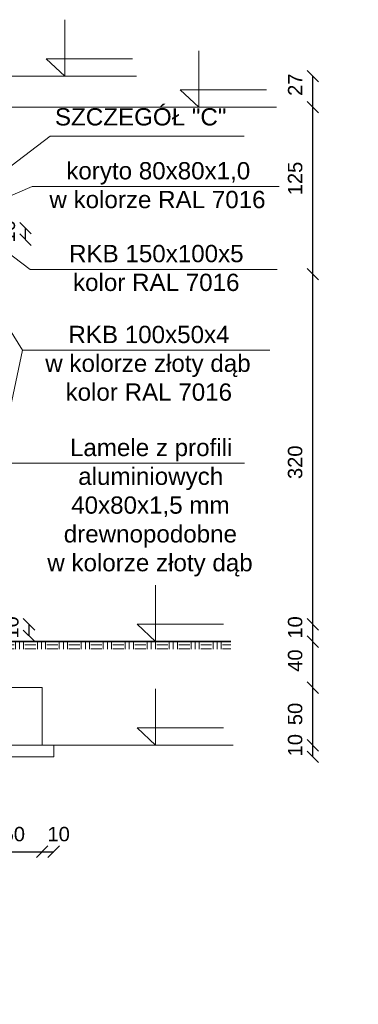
# Model space of a CAD drawing. Header units: millimetres. Extents: x 6197 to 108098, y 4257 to 29730.
# Tile 135 of 148: x 53705 to 54292, y 10276 to 11986. Entities that reach past the tile are written whole.
import ezdxf

# ---------------------------------------------------------------- set-up
doc = ezdxf.new("R2010")
doc.units = ezdxf.units.MM
doc.layers.add('&_opisy_100', color=51, linetype='Continuous', lineweight=20)
doc.styles.add('Romans', font='romans.shx', dxfattribs={"width": 0.75})
doc.styles.get("Standard").update_dxf_attribs({"font": 'arial.ttf'})
doc.dimstyles.new('ISO-25', dxfattribs={"dimtxt": 2.5, "dimasz": 2.5, "dimexe": 1.25, "dimexo": 0.625, "dimtad": 1, "dimtxsty": 'Standard', "dimcen": 2.5, "dimadec": 0, "dimazin": 0, "dimtfac": 1, "dimtmove": 0, "dimatfit": 3, "dimfxl": 1, "dimarcsym": 0})

# ---------------------------------------------------------------- blocks, each defined once
blk = doc.blocks.new('_Oblique')
at = {"color": 0, "linetype": 'ByBlock', "lineweight": -2}
blk.add_line((-0.5, -0.5), (0.5, 0.5), dxfattribs=at)
blk = doc.blocks.new('*D1480')
at = {"color": 0, "lineweight": -2, "transparency": 16777216}
blk.add_line((54213.4, 10705.6), (54213.4, 10725.6), dxfattribs=at)
at = {"layer": 'Defpoints', "color": 0, "transparency": 16777216}
for p in [(53763.8, 10725.6), (54213.4, 10725.6), (53763.8, 10705.6)]:
    blk.add_point(p, dxfattribs=at)
at = {"color": 0, "lineweight": -2, "transparency": 16777216, "xscale": 20, "yscale": 20, "zscale": 20}
for p, rotation in [((54213.4, 10725.6), 90), ((54213.4, 10705.6), 270)]:
    blk.add_blockref('_Oblique', p, dxfattribs=dict(at, rotation=rotation))
at = {"color": 0, "lineweight": 20, "transparency": 16777216, "insert": (54182.8, 10725.7), "char_height": 25, "attachment_point": 5, "rotation": 90}
blk.add_mtext('10', dxfattribs=at)
blk = doc.blocks.new('*D1481')
at = {"color": 0, "lineweight": -2, "transparency": 16777216}
blk.add_line((54213.4, 10725.6), (54213.4, 10825.6), dxfattribs=at)
at = {"layer": 'Defpoints', "color": 0, "transparency": 16777216}
for p in [(53743.8, 10825.6), (54213.4, 10825.6), (53763.8, 10725.6)]:
    blk.add_point(p, dxfattribs=at)
at = {"color": 0, "lineweight": -2, "transparency": 16777216, "xscale": 20, "yscale": 20, "zscale": 20}
for p, rotation in [((54213.4, 10825.6), 90), ((54213.4, 10725.6), 270)]:
    blk.add_blockref('_Oblique', p, dxfattribs=dict(at, rotation=rotation))
at = {"color": 0, "lineweight": 20, "transparency": 16777216, "insert": (54182.8, 10779.9), "char_height": 25, "attachment_point": 5, "rotation": 90}
blk.add_mtext('50', dxfattribs=at)
blk = doc.blocks.new('*D1482')
at = {"color": 0, "lineweight": -2, "transparency": 16777216}
blk.add_line((54213.4, 10825.6), (54213.4, 10905.6), dxfattribs=at)
at = {"layer": 'Defpoints', "color": 0, "transparency": 16777216}
for p in [(53743.8, 10905.6), (54213.4, 10905.6), (53743.8, 10825.6)]:
    blk.add_point(p, dxfattribs=at)
at = {"color": 0, "lineweight": -2, "transparency": 16777216, "xscale": 20, "yscale": 20, "zscale": 20}
for p, rotation in [((54213.4, 10905.6), 90), ((54213.4, 10825.6), 270)]:
    blk.add_blockref('_Oblique', p, dxfattribs=dict(at, rotation=rotation))
at = {"color": 0, "lineweight": 20, "transparency": 16777216, "insert": (54182.8, 10872.6), "char_height": 25, "attachment_point": 5, "rotation": 90}
blk.add_mtext('40', dxfattribs=at)
blk = doc.blocks.new('*D1483')
at = {"color": 0, "lineweight": -2, "transparency": 16777216}
blk.add_line((54213.4, 10905.6), (54213.4, 10935.6), dxfattribs=at)
at = {"layer": 'Defpoints', "color": 0, "transparency": 16777216}
for p in [(53637.8, 10935.6), (54213.4, 10935.6), (53743.8, 10905.6)]:
    blk.add_point(p, dxfattribs=at)
at = {"color": 0, "lineweight": -2, "transparency": 16777216, "xscale": 20, "yscale": 20, "zscale": 20}
for p, rotation in [((54213.4, 10935.6), 90), ((54213.4, 10905.6), 270)]:
    blk.add_blockref('_Oblique', p, dxfattribs=dict(at, rotation=rotation))
at = {"color": 0, "lineweight": 20, "transparency": 16777216, "insert": (54182.8, 10930.2), "char_height": 25, "attachment_point": 5, "rotation": 90}
blk.add_mtext('10', dxfattribs=at)
blk = doc.blocks.new('*D1484')
at = {"color": 0, "lineweight": -2, "transparency": 16777216}
blk.add_line((54213.4, 10935.6), (54213.4, 11543.6), dxfattribs=at)
at = {"layer": 'Defpoints', "color": 0, "transparency": 16777216}
for p in [(53627.8, 11543.6), (54213.4, 11543.6), (53637.8, 10935.6)]:
    blk.add_point(p, dxfattribs=at)
at = {"color": 0, "lineweight": -2, "transparency": 16777216, "xscale": 20, "yscale": 20, "zscale": 20}
for p, rotation in [((54213.4, 11543.6), 90), ((54213.4, 10935.6), 270)]:
    blk.add_blockref('_Oblique', p, dxfattribs=dict(at, rotation=rotation))
at = {"color": 0, "lineweight": 20, "transparency": 16777216, "insert": (54182.8, 11217), "char_height": 25, "attachment_point": 5, "rotation": 90}
blk.add_mtext('320', dxfattribs=at)
blk = doc.blocks.new('*D1485')
at = {"color": 0, "lineweight": -2, "transparency": 16777216}
blk.add_line((54213.4, 11543.6), (54213.4, 11833.6), dxfattribs=at)
at = {"layer": 'Defpoints', "color": 0, "transparency": 16777216}
for p in [(53193.8, 11833.6), (54213.4, 11833.6), (53637.8, 11543.6)]:
    blk.add_point(p, dxfattribs=at)
at = {"color": 0, "lineweight": -2, "transparency": 16777216, "xscale": 20, "yscale": 20, "zscale": 20}
for p, rotation in [((54213.4, 11833.6), 90), ((54213.4, 11543.6), 270)]:
    blk.add_blockref('_Oblique', p, dxfattribs=dict(at, rotation=rotation))
at = {"color": 0, "lineweight": 20, "transparency": 16777216, "insert": (54182.8, 11709.8), "char_height": 25, "attachment_point": 5, "rotation": 90}
blk.add_mtext('125', dxfattribs=at)
blk = doc.blocks.new('*D1486')
at = {"color": 0, "lineweight": -2, "transparency": 16777216}
blk.add_line((54213.4, 11833.6), (54213.4, 11887.6), dxfattribs=at)
at = {"layer": 'Defpoints', "color": 0, "transparency": 16777216}
for p in [(53193.8, 11887.6), (54213.4, 11887.6), (53637.8, 11833.6)]:
    blk.add_point(p, dxfattribs=at)
at = {"color": 0, "lineweight": -2, "transparency": 16777216, "xscale": 20, "yscale": 20, "zscale": 20}
for p, rotation in [((54213.4, 11887.6), 90), ((54213.4, 11833.6), 270)]:
    blk.add_blockref('_Oblique', p, dxfattribs=dict(at, rotation=rotation))
at = {"color": 0, "lineweight": 20, "transparency": 16777216, "insert": (54182.8, 11872.7), "char_height": 25, "attachment_point": 5, "rotation": 90}
blk.add_mtext('27', dxfattribs=at)
blk = doc.blocks.new('*D1487')
at = {"color": 0, "lineweight": -2, "transparency": 16777216}
blk.add_line((53721, 10915.6), (53721, 10935.6), dxfattribs=at)
at = {"layer": 'Defpoints', "color": 0, "transparency": 16777216}
for p in [(53637.8, 10935.6), (53721, 10935.6), (53643.8, 10915.6)]:
    blk.add_point(p, dxfattribs=at)
at = {"color": 0, "lineweight": -2, "transparency": 16777216, "xscale": 20, "yscale": 20, "zscale": 20}
for p, rotation in [((53721, 10935.6), 90), ((53721, 10915.6), 270)]:
    blk.add_blockref('_Oblique', p, dxfattribs=dict(at, rotation=rotation))
at = {"color": 0, "lineweight": 20, "transparency": 16777216, "insert": (53690.4, 10930.2), "char_height": 25, "attachment_point": 5, "rotation": 90}
blk.add_mtext('10', dxfattribs=at)
blk = doc.blocks.new('*D1488')
at = {"color": 0, "lineweight": -2, "transparency": 16777216}
blk.add_line((53715, 11603.6), (53715, 11623.6), dxfattribs=at)
at = {"layer": 'Defpoints', "color": 0, "transparency": 16777216}
for p in [(53631.8, 11623.6), (53715, 11623.6), (53637.8, 11603.6)]:
    blk.add_point(p, dxfattribs=at)
at = {"color": 0, "lineweight": -2, "transparency": 16777216, "xscale": 20, "yscale": 20, "zscale": 20}
for p, rotation in [((53715, 11623.6), 90), ((53715, 11603.6), 270)]:
    blk.add_blockref('_Oblique', p, dxfattribs=dict(at, rotation=rotation))
at = {"color": 0, "lineweight": 20, "transparency": 16777216, "insert": (53684.4, 11618.2), "char_height": 25, "attachment_point": 5, "rotation": 90}
blk.add_mtext('10', dxfattribs=at)
blk = doc.blocks.new('*D1500')
at = {"color": 0, "lineweight": -2, "transparency": 16777216}
blk.add_line((53643.8, 10540.7), (53743.8, 10540.7), dxfattribs=at)
at = {"layer": 'Defpoints', "color": 0, "transparency": 16777216}
for p in [(53643.8, 10825.6), (53743.8, 10825.6), (53743.8, 10540.7)]:
    blk.add_point(p, dxfattribs=at)
at = {"color": 0, "lineweight": -2, "transparency": 16777216, "xscale": 20, "yscale": 20, "zscale": 20, "rotation": 180}
blk.add_blockref('_Oblique', (53643.8, 10540.7), dxfattribs=at)
at = {"color": 0, "lineweight": -2, "transparency": 16777216, "xscale": 20, "yscale": 20, "zscale": 20}
blk.add_blockref('_Oblique', (53743.8, 10540.7), dxfattribs=at)
at = {"color": 0, "lineweight": 20, "transparency": 16777216, "insert": (53694.6, 10571.2), "char_height": 25, "width": 33.51, "attachment_point": 5}
blk.add_mtext('50', dxfattribs=at)
blk = doc.blocks.new('*D1501')
at = {"color": 0, "lineweight": -2, "transparency": 16777216}
blk.add_line((53743.8, 10540.7), (53763.8, 10540.7), dxfattribs=at)
at = {"layer": 'Defpoints', "color": 0, "transparency": 16777216}
for p in [(53743.8, 10725.6), (53763.8, 10725.6), (53763.8, 10540.7)]:
    blk.add_point(p, dxfattribs=at)
at = {"color": 0, "lineweight": -2, "transparency": 16777216, "xscale": 20, "yscale": 20, "zscale": 20, "rotation": 180}
blk.add_blockref('_Oblique', (53743.8, 10540.7), dxfattribs=at)
at = {"color": 0, "lineweight": -2, "transparency": 16777216, "xscale": 20, "yscale": 20, "zscale": 20}
blk.add_blockref('_Oblique', (53763.8, 10540.7), dxfattribs=at)
at = {"color": 0, "lineweight": 20, "transparency": 16777216, "insert": (53772.4, 10571.2), "char_height": 25, "width": 33.51, "attachment_point": 5}
blk.add_mtext('10', dxfattribs=at)

msp = doc.modelspace()

# ---------------------------------------------------------------- hatches: boundary and pattern name
at = {"lineweight": 0}
h = msp.add_hatch(dxfattribs=at)
h.set_pattern_fill('EARTH', color=256, scale=3)
h.set_pattern_definition([(0, (40645.704, 5520.82), (19.05, 19.05), [19.05, -19.05]), (0, (40645.704, 5527.963), (19.05, 19.05), [19.05, -19.05]), (0, (40645.704, 5535.107), (19.05, 19.05), [19.05, -19.05]), (90, (40648.085, 5537.488), (-19.05, 19.05), [19.05, -19.05]), (90, (40655.229, 5537.488), (-19.05, 19.05), [19.05, -19.05]), (90, (40662.372, 5537.488), (-19.05, 19.05), [19.05, -19.05])])
h.paths.add_polyline_path([(53643.96, 10904.744), (54071.18, 10904.744), (54071.18, 10892.655), (53643.96, 10892.655)])

# ---------------------------------------------------------------- linework, layer by layer
at = {"layer": '&_opisy_100', "color": 0}
for points in [[(53783.015, 11985.574), (53783.015, 11887.58), (53750.888, 11917.646), (53900.63, 11917.646)], [(54015.487, 11931.574), (54015.487, 11833.58), (53983.361, 11863.646), (54133.102, 11863.646)], [(53940.6, 11003.633), (53940.6, 10905.639), (53908.474, 10935.705), (54058.216, 10935.705)], [(53940.6, 10823.633), (53940.6, 10725.639), (53908.474, 10755.705), (54058.216, 10755.705)]]:
    msp.add_lwpolyline(points, dxfattribs=at)
at = {"lineweight": 20}
for p, q in [((53658.784, 11887.58), (53907.245, 11887.58)), ((53193.784, 11833.58), (54150.263, 11833.58)), ((53757.472, 11783.43), (53643.784, 11696.612)), ((53757.472, 11783.43), (54094.38, 11783.43)), ((53726.275, 11695.787), (53679.784, 11675.599)), ((53726.275, 11695.787), (54155.183, 11695.787)), ((53722.805, 11551.956), (53627.784, 11623.639)), ((53709.87, 11411.466), (53627.784, 11543.639)), ((53722.805, 11551.956), (54151.713, 11551.956)), ((53709.87, 11411.466), (53627.784, 11025.639)), ((53709.87, 11411.466), (54138.778, 11411.466)), ((53637.784, 11215.215), (54094.575, 11215.215)), ((53643.784, 10825.639), (53743.784, 10825.639)), ((53743.784, 10825.639), (53743.784, 10725.639)), ((52623.784, 10725.639), (53763.784, 10725.639)), ((53743.784, 10725.639), (53763.784, 10725.639)), ((53763.784, 10725.639), (53763.784, 10705.639)), ((53763.784, 10725.639), (54075.046, 10725.639)), ((52623.784, 10705.639), (53763.784, 10705.639))]:
    msp.add_line(p, q, dxfattribs=at)
at = {"lineweight": 35}
msp.add_line((54071.18, 10905.639), (53643.784, 10905.639), dxfattribs=at)

# ---------------------------------------------------------------- texts
at = {"layer": '&_opisy_100', "color": 0, "char_height": 30, "width": 841.27656, "attachment_point": 1, "rotation": 359.999998, "style": 'Romans'}
for s, insert in [('\\A1;\\pi-90,l120,t120;- 0,02', (53053.145, 10999.022)), ('\\A1;\\pi-90,l120,t120;- 0,10', (52320.125, 10989.022))]:
    msp.add_mtext(s, dxfattribs=dict(at, insert=insert))
at = {"char_height": 30, "attachment_point": 1}
for s, width, insert in [('\\pi40.82665,t310.82665;SZCZEGÓŁ "C"', 375.35043, (53725.156, 11831.902)), ('\\pi30.48217,t300.48217;koryto 80x80x1,0\\P\\pi1.16771,t271.16771;w kolorze RAL 7016', 375.35043, (53755.189, 11738.294)), ('\\pi38.71887,t308.71887;RKB 150x100x5\\P\\pi45.58449,t315.58449;kolor RAL 7016', 375.35043, (53751.72, 11594.462)), ('\\A1;\\pi186.76503,t456.76503;rynna Ø 150 mm\\P\\pi86.80937,t356.80937;z blachy o grubości 0,5 mm \\P\\pi245.06653,t515.06653;tytan-cynk', 680.22173, (47790.464, 11544.761)), ('\\pi50.54697,t320.54697;RKB 100x50x4\\P\\pi10.39691,t280.39691;w kolorze złoty dąb \\P\\pi45.58449,t315.58449;kolor RAL 7016', 375.35043, (53738.784, 11453.973)), ('\\pi50.54697,t320.54697;RKB 100x50x4\\P\\pi10.39691,t280.39691;w kolorze złoty dąb \\P\\pi45.58449,t315.58449;kolor RAL 7016', 375.35043, (52133.807, 11388.777)), ('\\pi49.70796,t319.70796;Lamele z profili \\P\\pi64.07358,t334.07358;aluminiowych\\P\\pi51.85666,t321.85666;40x80x1,5 mm \\P\\pi38.9542,t308.9542;drewnopodobne \\P\\pi10.39691,t280.39691;w kolorze złoty dąb', 375.35043, (53742.31, 11257.722)), ('\\pi49.70796,t319.70796;Lamele z profili \\P\\pi64.07358,t334.07358;aluminiowych\\P\\pi51.85666,t321.85666;40x80x1,5 mm \\P\\pi38.9542,t308.9542;drewnopodobne \\P\\pi10.39691,t280.39691;w kolorze złoty dąb', 375.35043, (51929.473, 11170.233)), ('\\A1;\\pi108.91032,t378.91032;projektowany wieniec W1\\P\\pi237.33119,t507.33119;(30x40 cm)', 680.22173, (47007.33, 11066.65)), ('\\A1;\\pi108.91032,t378.91032;projektowany wieniec W1\\P\\pi237.33119,t507.33119;(30x40 cm)', 680.22173, (47007.33, 10463.788))]:
    msp.add_mtext_dynamic_manual_height_columns(s, width=width, gutter_width=12.5, heights=[0], dxfattribs=dict(at, insert=insert))

# ---------------------------------------------------------------- dimensions: what is measured, and where the dimension line sits
at = {"lineweight": 20}
for base, p1, p2, text, picture, middle in [((54213.388, 11887.58), (53637.784, 11833.58), (53193.784, 11887.58), '27', '*D1486', (54182.782, 11872.689)), ((54213.388, 11833.58), (53637.784, 11543.639), (53193.784, 11833.58), '125', '*D1485', (54182.782, 11709.752)), ((53714.968, 11623.639), (53637.784, 11603.639), (53631.784, 11623.639), '10', '*D1488', (53684.363, 11618.216)), ((54213.388, 11543.639), (53637.784, 10935.639), (53627.784, 11543.639), '320', '*D1484', (54182.782, 11217.021)), ((54213.388, 10935.639), (53743.784, 10905.639), (53637.784, 10935.639), '10', '*D1483', (54182.782, 10930.216)), ((53720.968, 10935.639), (53643.784, 10915.639), (53637.784, 10935.639), '10', '*D1487', (53690.363, 10930.216)), ((54213.388, 10905.639), (53743.784, 10825.639), (53743.784, 10905.639), '40', '*D1482', (54182.782, 10872.59)), ((54213.388, 10825.639), (53763.784, 10725.639), (53743.784, 10825.639), '50', '*D1481', (54182.782, 10779.866)), ((54213.388, 10725.639), (53763.784, 10705.639), (53763.784, 10725.639), '10', '*D1480', (54182.782, 10725.726))]:
    dim = msp.add_linear_dim(base=base, p1=p1, p2=p2, angle=90, text=text, dimstyle='ISO-25', override={"dimtxt": 25, "dimasz": 20, "dimblk1": 'Oblique', "dimblk2": 'Oblique', "dimsah": 1, "dimse1": 1, "dimse2": 1, "dimtmove": 2}, dxfattribs=at)
    dim.commit()
    dim.dimension.update_dxf_attribs({"geometry": picture, "text_midpoint": middle, "dimtype": 160})
for base, p1, p2, text, picture, middle in [((53743.784, 10540.659), (53643.784, 10825.639), (53743.784, 10825.639), '50', '*D1500', (53694.561, 10571.187)), ((53763.784, 10540.659), (53743.784, 10725.639), (53763.784, 10725.639), '10', '*D1501', (53772.437, 10571.187))]:
    dim = msp.add_linear_dim(base=base, p1=p1, p2=p2, text=text, dimstyle='ISO-25', override={"dimtxt": 25, "dimasz": 20, "dimblk1": 'Oblique', "dimblk2": 'Oblique', "dimsah": 1, "dimse1": 1, "dimse2": 1, "dimtmove": 2}, dxfattribs=at)
    dim.commit()
    dim.dimension.update_dxf_attribs({"geometry": picture, "text_midpoint": middle, "dimtype": 160})

doc.saveas('drawing.dxf')
